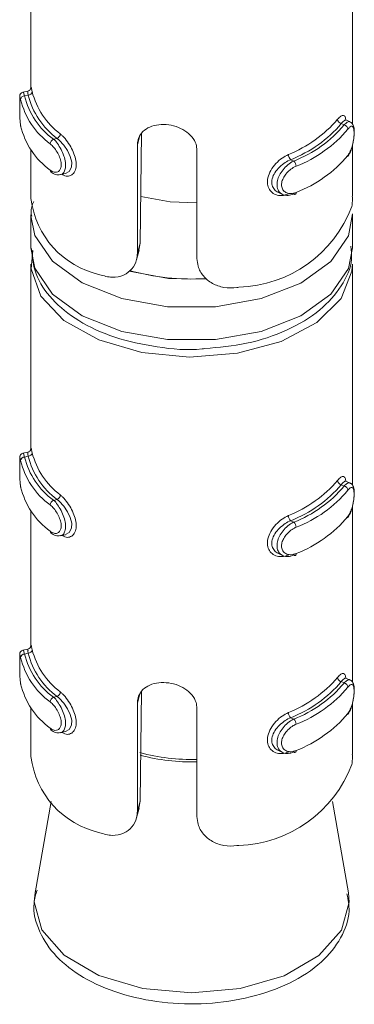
# Model space of a CAD drawing. Header units: millimetres. Extents: x 202 to 1221, y -164 to 1261.
# Tile 3 of 30: x 579 to 587, y -78 to -53. Entities that reach past the tile are written whole.
import ezdxf

# ---------------------------------------------------------------- set-up
doc = ezdxf.new("R2010")
doc.units = ezdxf.units.MM

msp = doc.modelspace()

# ---------------------------------------------------------------- linework, layer by layer
at = {"color": 7, "linetype": 'Continuous', "lineweight": 15}
for p, q in [((579.152, -51.367), (579.152, -54.738)), ((587.152, -55.629), (587.152, -51.248)), ((579.075, -54.805), (578.954, -54.832)), ((579.082, -54.907), (578.995, -54.927)), ((587.094, -55.574), (586.989, -55.525)), ((586.874, -55.614), (586.946, -55.648)), ((579.801, -55.985), (579.714, -56.004)), ((581.905, -55.849), (581.869, -58.586)), ((579.152, -56.267), (579.152, -57.479)), ((581.801, -58.836), (581.801, -56.146)), ((583.283, -56.28), (583.283, -58.97)), ((587.152, -57.423), (587.152, -56.148)), ((585.617, -56.512), (585.689, -56.546)), ((579.89, -56.885), (580.012, -56.858)), ((585.309, -57.329), (585.415, -57.378)), ((579.152, -57.887), (579.152, -58.703)), ((587.152, -58.703), (587.152, -57.887)), ((581.779, -59.006), (581.845, -58.764)), ((581.801, -58.836), (581.869, -58.586)), ((581.869, -58.586), (581.833, -58.761)), ((579.152, -59.112), (579.152, -63.72)), ((587.152, -64.611), (587.152, -59.112)), ((579.075, -63.787), (578.954, -63.814)), ((579.082, -63.889), (578.995, -63.909)), ((586.874, -64.596), (586.946, -64.63)), ((587.094, -64.556), (586.989, -64.507)), ((579.801, -64.967), (579.714, -64.986)), ((587.152, -69.51), (587.152, -65.129)), ((579.152, -65.249), (579.152, -68.619)), ((585.617, -65.494), (585.689, -65.528)), ((579.89, -65.867), (580.012, -65.84)), ((585.309, -66.311), (585.415, -66.36)), ((579.075, -68.686), (578.954, -68.713)), ((579.082, -68.788), (578.995, -68.808)), ((586.874, -69.495), (586.946, -69.529)), ((587.094, -69.455), (586.989, -69.406)), ((581.905, -69.731), (581.869, -72.467)), ((579.801, -69.866), (579.714, -69.885)), ((581.801, -72.717), (581.801, -70.027)), ((587.152, -71.304), (587.152, -70.029)), ((579.152, -70.148), (579.152, -71.36)), ((583.283, -70.161), (583.283, -72.851)), ((585.617, -70.393), (585.689, -70.427)), ((579.89, -70.767), (580.012, -70.739)), ((585.309, -71.21), (585.415, -71.259)), ((579.653, -72.478), (579.254, -74.748)), ((581.801, -72.717), (581.869, -72.467)), ((581.869, -72.467), (581.833, -72.642)), ((587.051, -74.748), (586.651, -72.478)), ((581.779, -72.887), (581.845, -72.645)), ((579.265, -74.691), (579.254, -74.748))]:
    msp.add_line(p, q, dxfattribs=at)
at = {"color": 8, "linetype": 'Continuous', "lineweight": 15}
for p, q in [((581.801, -56.146), (581.856, -55.945)), ((581.801, -70.027), (581.856, -69.827))]:
    msp.add_line(p, q, dxfattribs=at)
at = {"color": 8, "linetype": 'Continuous', "lineweight": 15, "flags": 128}
for points in [[(578.955, -54.838), (578.963, -54.839), (578.986, -54.896), (578.995, -54.927), (578.995, -54.927), (578.995, -54.927)], [(587.152, -57.859), (587.051, -58.404), (586.613, -59.044), (585.868, -59.582), (584.882, -59.969), (583.742, -60.171), (582.55, -60.17), (581.411, -59.966), (580.427, -59.577), (579.685, -59.039), (579.251, -58.397), (579.152, -57.909)], [(579.152, -58.703), (579.251, -59.214), (579.685, -59.855), (580.427, -60.394), (581.411, -60.782), (582.55, -60.986), (583.742, -60.987), (584.882, -60.785), (585.868, -60.398), (586.613, -59.861), (587.051, -59.221), (587.152, -58.703)], [(581.593, -59.288), (582.571, -59.471), (583.53, -59.487)], [(578.955, -63.82), (578.963, -63.821), (578.986, -63.878), (578.995, -63.909), (578.995, -63.909), (578.995, -63.909)], [(578.955, -68.72), (578.963, -68.72), (578.986, -68.777), (578.995, -68.808), (578.995, -68.808), (578.995, -68.808)], [(579.254, -74.748), (579.234, -74.973), (579.424, -75.672), (579.979, -76.303), (580.844, -76.805), (581.936, -77.127), (583.146, -77.239)], [(583.146, -77.239), (584.358, -77.129), (585.451, -76.809), (586.319, -76.309), (586.877, -75.679), (587.071, -74.98), (587.051, -74.748)]]:
    msp.add_lwpolyline(points, dxfattribs=at)
at = {"color": 7, "linetype": 'Continuous', "lineweight": 15, "flags": 128}
for points in [[(586.987, -55.53), (586.96, -55.526), (586.903, -55.575), (586.874, -55.614), (586.874, -55.614), (586.874, -55.614)], [(580.012, -56.857), (580.015, -56.858), (580.107, -56.803), (580.16, -56.7), (580.166, -56.571), (580.132, -56.431), (580.063, -56.288), (579.967, -56.148), (579.852, -56.027), (579.801, -55.985), (579.801, -55.985), (579.801, -55.985)], [(583.283, -57.583), (582.615, -57.557), (581.883, -57.426)], [(585.689, -57.363), (585.701, -57.37), (585.712, -57.374), (585.722, -57.375), (585.731, -57.372), (585.739, -57.365), (585.744, -57.355), (585.747, -57.343), (585.748, -57.328)], [(587.152, -59.112), (587.14, -59.288), (586.87, -59.964), (586.264, -60.563), (585.376, -61.031), (584.288, -61.326), (583.098, -61.421), (581.912, -61.307), (580.838, -60.995), (579.973, -60.514), (579.396, -59.905), (579.157, -59.225), (579.197, -58.768)], [(586.987, -64.512), (586.96, -64.508), (586.903, -64.557), (586.874, -64.596), (586.874, -64.596), (586.874, -64.596)], [(580.012, -65.839), (580.015, -65.839), (580.107, -65.785), (580.16, -65.682), (580.166, -65.553), (580.132, -65.413), (580.063, -65.27), (579.967, -65.13), (579.852, -65.009), (579.801, -64.967), (579.801, -64.967), (579.801, -64.967)], [(585.689, -66.345), (585.701, -66.352), (585.712, -66.356), (585.722, -66.357), (585.731, -66.354), (585.739, -66.347), (585.744, -66.337), (585.747, -66.325), (585.748, -66.31)], [(586.987, -69.411), (586.96, -69.407), (586.903, -69.456), (586.874, -69.495), (586.874, -69.495), (586.874, -69.495)], [(580.012, -70.739), (580.015, -70.739), (580.107, -70.684), (580.16, -70.581), (580.166, -70.452), (580.132, -70.313), (580.063, -70.169), (579.967, -70.029), (579.852, -69.908), (579.801, -69.866), (579.801, -69.866), (579.801, -69.866)], [(585.689, -71.244), (585.701, -71.251), (585.712, -71.255), (585.722, -71.256), (585.731, -71.253), (585.739, -71.246), (585.744, -71.237), (585.747, -71.224), (585.748, -71.209)]]:
    msp.add_lwpolyline(points, dxfattribs=at)
at = {"color": 7, "linetype": 'Continuous', "lineweight": 15}
for centre, radius, start, end in [((579.082, -54.807), 0.0997, 269.9161, 353.6105), ((581.027, -54.347), 1.905, 194.3464, 233.084), ((578.994, -55.026), 0.099, 89.3758, 173.5868), ((580.752, -54.574), 1.908, 193.3409, 234.0917), ((580.805, -54.497), 1.86, 193.3389, 234.0914), ((580.974, -54.423), 1.953, 194.3455, 233.085), ((584.375, -53.435), 3.177, 291.8317, 319.2689), ((586.902, -55.497), 0.12, 185.134, 256.0776), ((580.752, -55.228), 1.908, 193.3409, 234.0917), ((584.406, -53.489), 3.257, 291.8314, 319.2696), ((584.575, -53.658), 3.096, 291.1053, 319.9954), ((584.605, -53.712), 3.176, 291.1058, 319.9953), ((586.919, -55.764), 0.119, 5.2071, 76.7113), ((579.769, -56.128), 0.136, 113.7253, 176.2245), ((579.748, -55.861), 0.135, 293.0497, 356.1129), ((585.733, -56.379), 0.177, 181.6396, 228.7437), ((585.569, -56.679), 0.18, 1.5783, 47.8893), ((584.605, -54.365), 3.176, 291.1058, 319.9953), ((579.687, -56.776), 0.0536, 176.3064, 232.8776), ((581.346, -57.217), 2.209, 186.8047, 257.4299), ((584.223, -56.572), 3.116, 271.8248, 339.276), ((583.139, -53.822), 5.659, 254.3054, 273.5524), ((578.994, -64.008), 0.099, 89.3766, 173.586), ((580.805, -63.479), 1.86, 193.3389, 234.0914), ((579.082, -63.789), 0.0997, 269.9161, 353.6105), ((580.974, -63.405), 1.953, 194.3455, 233.085), ((581.027, -63.328), 1.905, 194.3464, 233.084), ((580.752, -63.556), 1.908, 193.3409, 234.0917), ((580.752, -64.209), 1.908, 193.3409, 234.0917), ((584.375, -62.417), 3.177, 291.8317, 319.2689), ((584.406, -62.471), 3.257, 291.8314, 319.2696), ((584.575, -62.64), 3.096, 291.1053, 319.9954), ((586.902, -64.479), 0.12, 185.134, 256.0776), ((586.919, -64.746), 0.119, 5.2078, 76.7106), ((579.748, -64.842), 0.135, 293.0497, 356.1129), ((584.605, -62.694), 3.176, 291.1058, 319.9953), ((579.769, -65.11), 0.136, 113.7259, 176.2239), ((585.733, -65.361), 0.177, 181.6396, 228.7437), ((584.605, -63.347), 3.176, 291.1058, 319.9953), ((585.569, -65.661), 0.18, 1.5788, 47.8888), ((579.687, -65.758), 0.0536, 176.3064, 232.8776), ((578.994, -68.907), 0.099, 89.3792, 173.5854), ((580.805, -68.379), 1.86, 193.3389, 234.0914), ((579.082, -68.689), 0.0997, 269.9143, 353.6124), ((580.974, -68.305), 1.953, 194.3455, 233.085), ((581.027, -68.228), 1.905, 194.3464, 233.084), ((580.752, -68.455), 1.908, 193.3409, 234.0917), ((580.752, -69.109), 1.908, 193.3409, 234.0917), ((584.375, -67.316), 3.177, 291.8317, 319.2689), ((584.406, -67.37), 3.257, 291.8314, 319.2696), ((584.575, -67.539), 3.096, 291.1053, 319.9954), ((586.902, -69.379), 0.12, 185.1323, 256.0792), ((586.919, -69.645), 0.119, 5.2085, 76.7083), ((579.748, -69.742), 0.135, 293.0482, 356.1145), ((584.605, -67.593), 3.176, 291.1058, 319.9953), ((579.769, -70.01), 0.136, 113.728, 176.2232), ((585.733, -70.261), 0.177, 181.6384, 228.7449), ((584.605, -68.246), 3.176, 291.1058, 319.9953), ((585.569, -70.561), 0.18, 1.5795, 47.8871), ((579.687, -70.657), 0.0536, 176.3019, 232.8849), ((581.346, -71.098), 2.209, 186.8047, 257.4299), ((584.223, -70.453), 3.116, 271.8248, 339.276)]:
    msp.add_arc(centre, radius, start, end, dxfattribs=at)
at = {"color": 8, "linetype": 'Continuous', "lineweight": 15}
for centre, radius, start, end in [((583.141, -66.495), 4.935, 254.9829, 271.6455), ((583.141, -66.543), 4.948, 255.1535, 271.6388)]:
    msp.add_arc(centre, radius, start, end, dxfattribs=at)
at = {"color": 7, "linetype": 'Continuous', "lineweight": 15}
for points, knots in [([(578.954, -54.833), (578.953, -54.833), (578.94, -54.833), (578.919, -54.846), (578.898, -54.864), (578.886, -54.884), (578.879, -54.901), (578.876, -54.915), (578.874, -54.929), (578.873, -54.94), (578.873, -54.958), (578.873, -54.966)], [0, 0, 0, 0, 0.020057, 0.156668, 0.267986, 0.364144, 0.447407, 0.524091, 0.622501, 0.816716, 1, 1, 1, 1]), ([(579.082, -54.907), (579.082, -54.907), (579.072, -54.876), (579.076, -54.821), (579.076, -54.811), (579.076, -54.806)], [0, 0, 0, 0, 0.0001574, 0.4806616, 1, 1, 1, 1]), ([(579.152, -54.748), (579.152, -54.74), (579.152, -54.723), (579.152, -54.717), (579.152, -54.724), (579.15, -54.734), (579.144, -54.752), (579.13, -54.774), (579.106, -54.795), (579.085, -54.801), (579.075, -54.804)], [0, 0, 0, 0, 0.230907, 0.477405, 0.558887, 0.624556, 0.689676, 0.784628, 0.896338, 1, 1, 1, 1]), ([(579.153, -54.738), (579.153, -54.724), (579.153, -54.692), (579.161, -54.721), (579.175, -54.787), (579.181, -54.819)], [0, 0, 0, 0, 0.28734, 0.66315, 1, 1, 1, 1]), ([(578.873, -54.966), (578.873, -54.985), (578.872, -55.025), (578.872, -55.139), (578.872, -55.277), (578.874, -55.429), (578.881, -55.573), (578.892, -55.643), (578.897, -55.676)], [0, 0, 0, 0, 0.1487061, 0.3058445, 0.470135, 0.639651, 0.8264775, 1, 1, 1, 1]), ([(578.873, -54.966), (578.873, -54.968), (578.872, -54.981), (578.872, -55.044), (578.872, -55.151), (578.872, -55.29), (578.875, -55.435), (578.881, -55.571), (578.891, -55.635), (578.896, -55.668)], [0, 0, 0, 0, 0.026838, 0.173545, 0.324394, 0.485872, 0.655865, 0.827486, 1, 1, 1, 1]), ([(586.783, -55.508), (586.796, -55.493), (586.838, -55.443), (586.899, -55.402), (586.951, -55.416), (586.979, -55.463), (586.985, -55.517), (586.987, -55.53)], [0, 0, 0, 0, 0.126013, 0.405369, 0.6708, 0.921216, 1, 1, 1, 1]), ([(587.026, -56.435), (587.038, -56.421), (587.079, -56.373), (587.132, -56.241), (587.175, -56.071), (587.197, -55.904), (587.198, -55.754), (587.177, -55.659), (587.134, -55.591), (587.101, -55.58), (587.093, -55.577)], [0, 0, 0, 0, 0.071673, 0.248639, 0.40617, 0.552005, 0.706951, 0.877171, 0.971468, 1, 1, 1, 1]), ([(581.801, -56.146), (581.804, -56.103), (581.813, -55.994), (581.894, -55.842), (582.053, -55.713), (582.269, -55.641), (582.517, -55.63), (582.766, -55.679), (582.991, -55.784), (583.167, -55.936), (583.267, -56.11), (583.278, -56.23), (583.283, -56.28)], [0, 0, 0, 0, 0.067542, 0.172851, 0.279382, 0.387322, 0.49468, 0.600404, 0.705958, 0.813031, 0.921038, 1, 1, 1, 1]), ([(587.038, -56.406), (587.044, -56.397), (587.07, -56.361), (587.112, -56.278), (587.152, -56.152), (587.179, -56.021), (587.193, -55.896), (587.192, -55.787), (587.176, -55.708), (587.143, -55.675), (587.097, -55.686), (587.057, -55.731), (587.038, -55.753)], [0, 0, 0, 0, 0.037288, 0.149824, 0.256278, 0.356419, 0.453445, 0.553209, 0.660002, 0.772426, 0.885918, 1, 1, 1, 1]), ([(579.633, -56.773), (579.643, -56.78), (579.681, -56.808), (579.748, -56.833), (579.822, -56.822), (579.877, -56.772), (579.906, -56.69), (579.905, -56.58), (579.87, -56.45), (579.805, -56.319), (579.722, -56.2), (579.663, -56.146), (579.633, -56.12)], [0, 0, 0, 0, 0.03728, 0.149826, 0.256283, 0.356425, 0.453446, 0.55321, 0.659996, 0.772416, 0.885917, 1, 1, 1, 1]), ([(585.557, -57.364), (585.531, -57.374), (585.449, -57.405), (585.314, -57.411), (585.176, -57.36), (585.079, -57.26), (585.03, -57.124), (585.039, -56.958), (585.112, -56.776), (585.24, -56.605), (585.397, -56.466), (585.505, -56.411), (585.557, -56.384)], [0, 0, 0, 0, 0.0499697, 0.1607262, 0.2659758, 0.3652577, 0.4629721, 0.565669, 0.6760254, 0.789422, 0.9004697, 1, 1, 1, 1]), ([(585.617, -56.512), (585.617, -56.512), (585.57, -56.529), (585.475, -56.581), (585.333, -56.691), (585.216, -56.831), (585.148, -56.981), (585.14, -57.121), (585.187, -57.234), (585.249, -57.304), (585.3, -57.32), (585.312, -57.324)], [0, 0, 0, 0, 0.00005, 0.132914, 0.280756, 0.42998, 0.572902, 0.704759, 0.830791, 0.960543, 1, 1, 1, 1]), ([(585.689, -57.363), (585.689, -57.363), (585.647, -57.387), (585.547, -57.409), (585.422, -57.392), (585.324, -57.32), (585.273, -57.207), (585.272, -57.071), (585.315, -56.929), (585.396, -56.789), (585.51, -56.663), (585.611, -56.584), (585.676, -56.554), (585.689, -56.546), (585.689, -56.546)], [0, 0, 0, 0, 0.000038, 0.112226, 0.224492, 0.337099, 0.445585, 0.547539, 0.646169, 0.746782, 0.852418, 0.963233, 0.999962, 1, 1, 1, 1]), ([(579.658, -56.815), (579.674, -56.829), (579.722, -56.87), (579.808, -56.899), (579.867, -56.884), (579.887, -56.879)], [0, 0, 0, 0, 0.258976, 0.754042, 1, 1, 1, 1]), ([(585.748, -56.674), (585.735, -56.68), (585.683, -56.704), (585.593, -56.765), (585.494, -56.864), (585.423, -56.975), (585.385, -57.088), (585.386, -57.197), (585.432, -57.289), (585.517, -57.347), (585.628, -57.366), (585.708, -57.34), (585.748, -57.328)], [0, 0, 0, 0, 0.03729, 0.149823, 0.256282, 0.356421, 0.453446, 0.553205, 0.659992, 0.772408, 0.885902, 1, 1, 1, 1]), ([(579.221, -57.549), (579.184, -57.637), (579.135, -57.758), (579.164, -57.881), (579.171, -57.914)], [0, 0, 0, 0, 0.728684, 1, 1, 1, 1]), ([(587.138, -57.675), (587.143, -57.634), (587.153, -57.565), (587.149, -57.464), (587.148, -57.423)], [0, 0, 0, 0, 0.593463, 1, 1, 1, 1]), ([(579.169, -58.719), (579.189, -58.935), (579.231, -59.391), (579.661, -60.012), (580.323, -60.548), (581.221, -60.96), (582.278, -61.185), (583.068, -61.265), (583.455, -61.214), (583.476, -61.211)], [0, 0, 0, 0, 0.141781, 0.29979, 0.464713, 0.638411, 0.814396, 0.989982, 1, 1, 1, 1]), ([(583.476, -61.211), (583.828, -61.179), (584.555, -61.112), (585.547, -60.775), (586.359, -60.289), (586.892, -59.683), (587.161, -59.117), (587.123, -58.775), (587.11, -58.666)], [0, 0, 0, 0, 0.182065, 0.376348, 0.573164, 0.752071, 0.92125, 1, 1, 1, 1]), ([(580.865, -59.373), (580.967, -59.403), (581.173, -59.464), (581.464, -59.402), (581.678, -59.239), (581.787, -59.035), (581.797, -58.891), (581.801, -58.836)], [0, 0, 0, 0, 0.227115, 0.454906, 0.667251, 0.872125, 1, 1, 1, 1]), ([(583.283, -58.97), (583.289, -59.035), (583.302, -59.189), (583.429, -59.414), (583.655, -59.603), (583.951, -59.706), (584.184, -59.709), (584.308, -59.689), (584.322, -59.687)], [0, 0, 0, 0, 0.147078, 0.351356, 0.555308, 0.760046, 0.971385, 1, 1, 1, 1]), ([(578.954, -63.815), (578.953, -63.815), (578.94, -63.815), (578.919, -63.828), (578.898, -63.846), (578.886, -63.866), (578.879, -63.883), (578.876, -63.897), (578.874, -63.911), (578.873, -63.922), (578.873, -63.94), (578.873, -63.948)], [0, 0, 0, 0, 0.020057, 0.156668, 0.267986, 0.364144, 0.447407, 0.524091, 0.622501, 0.816716, 1, 1, 1, 1]), ([(579.082, -63.889), (579.082, -63.889), (579.072, -63.858), (579.076, -63.803), (579.076, -63.793), (579.076, -63.788)], [0, 0, 0, 0, 0.000157, 0.480659, 1, 1, 1, 1]), ([(579.152, -63.73), (579.152, -63.722), (579.152, -63.705), (579.152, -63.699), (579.152, -63.706), (579.15, -63.716), (579.144, -63.734), (579.13, -63.756), (579.106, -63.777), (579.085, -63.783), (579.075, -63.786)], [0, 0, 0, 0, 0.230907, 0.477405, 0.558887, 0.624556, 0.689676, 0.784628, 0.896338, 1, 1, 1, 1]), ([(579.153, -63.72), (579.153, -63.706), (579.153, -63.673), (579.161, -63.703), (579.175, -63.769), (579.181, -63.801)], [0, 0, 0, 0, 0.28734, 0.66315, 1, 1, 1, 1]), ([(578.873, -63.948), (578.873, -63.967), (578.872, -64.007), (578.872, -64.121), (578.872, -64.259), (578.874, -64.411), (578.881, -64.555), (578.892, -64.625), (578.897, -64.658)], [0, 0, 0, 0, 0.1487061, 0.3058445, 0.470135, 0.639651, 0.8264775, 1, 1, 1, 1]), ([(578.873, -63.948), (578.873, -63.95), (578.872, -63.963), (578.872, -64.026), (578.872, -64.133), (578.872, -64.271), (578.875, -64.416), (578.881, -64.553), (578.891, -64.617), (578.896, -64.65)], [0, 0, 0, 0, 0.026838, 0.173545, 0.324394, 0.485872, 0.655865, 0.827486, 1, 1, 1, 1]), ([(586.783, -64.49), (586.796, -64.475), (586.838, -64.425), (586.899, -64.384), (586.951, -64.398), (586.979, -64.445), (586.985, -64.499), (586.987, -64.511)], [0, 0, 0, 0, 0.126013, 0.405369, 0.6708, 0.921216, 1, 1, 1, 1]), ([(587.026, -65.417), (587.038, -65.403), (587.079, -65.354), (587.132, -65.223), (587.175, -65.053), (587.197, -64.886), (587.198, -64.736), (587.177, -64.64), (587.134, -64.573), (587.101, -64.562), (587.093, -64.559)], [0, 0, 0, 0, 0.071673, 0.248639, 0.40617, 0.552005, 0.706951, 0.877171, 0.971468, 1, 1, 1, 1]), ([(587.038, -65.388), (587.044, -65.379), (587.07, -65.343), (587.112, -65.26), (587.152, -65.133), (587.179, -65.002), (587.193, -64.878), (587.192, -64.769), (587.176, -64.69), (587.143, -64.657), (587.097, -64.668), (587.057, -64.713), (587.038, -64.735)], [0, 0, 0, 0, 0.037288, 0.149824, 0.256278, 0.356419, 0.453445, 0.553209, 0.660002, 0.772426, 0.885918, 1, 1, 1, 1]), ([(579.633, -65.755), (579.643, -65.762), (579.681, -65.79), (579.748, -65.815), (579.822, -65.804), (579.877, -65.754), (579.906, -65.672), (579.905, -65.562), (579.87, -65.432), (579.805, -65.301), (579.722, -65.182), (579.663, -65.128), (579.633, -65.101)], [0, 0, 0, 0, 0.03728, 0.149826, 0.256283, 0.356425, 0.453446, 0.55321, 0.659996, 0.772416, 0.885917, 1, 1, 1, 1]), ([(585.557, -66.346), (585.531, -66.356), (585.449, -66.387), (585.314, -66.393), (585.176, -66.342), (585.079, -66.242), (585.03, -66.106), (585.039, -65.94), (585.112, -65.758), (585.24, -65.587), (585.397, -65.448), (585.505, -65.393), (585.557, -65.366)], [0, 0, 0, 0, 0.0499697, 0.1607262, 0.2659758, 0.3652577, 0.4629721, 0.565669, 0.6760254, 0.789422, 0.9004697, 1, 1, 1, 1]), ([(585.617, -65.494), (585.617, -65.494), (585.57, -65.51), (585.475, -65.563), (585.333, -65.673), (585.216, -65.813), (585.148, -65.963), (585.14, -66.103), (585.187, -66.216), (585.249, -66.286), (585.3, -66.302), (585.312, -66.306)], [0, 0, 0, 0, 0.00005, 0.132914, 0.280756, 0.42998, 0.572902, 0.704759, 0.830791, 0.960543, 1, 1, 1, 1]), ([(585.689, -66.345), (585.689, -66.345), (585.647, -66.369), (585.547, -66.391), (585.422, -66.374), (585.324, -66.302), (585.273, -66.189), (585.272, -66.053), (585.315, -65.911), (585.396, -65.771), (585.51, -65.645), (585.611, -65.566), (585.676, -65.536), (585.689, -65.528), (585.689, -65.528)], [0, 0, 0, 0, 0.000038, 0.112226, 0.224492, 0.337099, 0.445585, 0.547539, 0.646169, 0.746782, 0.852418, 0.963233, 0.999962, 1, 1, 1, 1]), ([(579.658, -65.797), (579.674, -65.811), (579.722, -65.852), (579.808, -65.881), (579.867, -65.866), (579.887, -65.861)], [0, 0, 0, 0, 0.258976, 0.754042, 1, 1, 1, 1]), ([(585.748, -65.656), (585.735, -65.662), (585.683, -65.686), (585.593, -65.747), (585.494, -65.846), (585.423, -65.957), (585.385, -66.07), (585.386, -66.179), (585.432, -66.271), (585.517, -66.329), (585.628, -66.348), (585.708, -66.322), (585.748, -66.31)], [0, 0, 0, 0, 0.03729, 0.149823, 0.256282, 0.356421, 0.453446, 0.553205, 0.659992, 0.772408, 0.885902, 1, 1, 1, 1]), ([(578.954, -68.714), (578.953, -68.714), (578.94, -68.715), (578.919, -68.727), (578.898, -68.746), (578.886, -68.765), (578.879, -68.782), (578.876, -68.796), (578.874, -68.81), (578.873, -68.821), (578.873, -68.839), (578.873, -68.847)], [0, 0, 0, 0, 0.020057, 0.156666, 0.267993, 0.364137, 0.447399, 0.52411, 0.622505, 0.816718, 1, 1, 1, 1]), ([(579.082, -68.788), (579.082, -68.788), (579.072, -68.757), (579.076, -68.705), (579.074, -68.673), (579.08, -68.703), (579.083, -68.718)], [0, 0, 0, 0, 0.000101, 0.30915, 0.652954, 1, 1, 1, 1]), ([(579.152, -68.629), (579.152, -68.621), (579.152, -68.605), (579.152, -68.598), (579.152, -68.605), (579.15, -68.616), (579.144, -68.633), (579.13, -68.655), (579.106, -68.676), (579.085, -68.682), (579.075, -68.685)], [0, 0, 0, 0, 0.2309099, 0.4774031, 0.5588861, 0.6245563, 0.6896794, 0.7846281, 0.8963343, 1, 1, 1, 1]), ([(579.153, -68.619), (579.153, -68.605), (579.153, -68.573), (579.161, -68.603), (579.175, -68.669), (579.181, -68.7)], [0, 0, 0, 0, 0.287336, 0.663147, 1, 1, 1, 1]), ([(578.873, -68.847), (578.873, -68.867), (578.872, -68.906), (578.872, -69.02), (578.872, -69.158), (578.874, -69.31), (578.881, -69.454), (578.892, -69.524), (578.897, -69.558)], [0, 0, 0, 0, 0.148706, 0.305845, 0.470131, 0.639651, 0.826477, 1, 1, 1, 1]), ([(578.873, -68.847), (578.873, -68.849), (578.872, -68.863), (578.872, -68.925), (578.872, -69.032), (578.872, -69.171), (578.875, -69.316), (578.881, -69.452), (578.891, -69.517), (578.896, -69.549)], [0, 0, 0, 0, 0.026835, 0.173541, 0.324399, 0.485869, 0.655866, 0.827486, 1, 1, 1, 1]), ([(586.783, -69.389), (586.796, -69.374), (586.838, -69.324), (586.899, -69.283), (586.951, -69.298), (586.979, -69.344), (586.985, -69.398), (586.987, -69.411)], [0, 0, 0, 0, 0.126014, 0.405371, 0.670799, 0.921216, 1, 1, 1, 1]), ([(581.801, -70.027), (581.804, -69.984), (581.813, -69.875), (581.894, -69.723), (582.053, -69.594), (582.269, -69.522), (582.517, -69.511), (582.766, -69.56), (582.991, -69.665), (583.167, -69.818), (583.267, -69.991), (583.278, -70.111), (583.283, -70.161)], [0, 0, 0, 0, 0.067545, 0.17285, 0.279383, 0.387322, 0.49468, 0.600403, 0.705957, 0.813029, 0.921036, 1, 1, 1, 1]), ([(587.026, -70.316), (587.038, -70.302), (587.079, -70.254), (587.132, -70.122), (587.175, -69.952), (587.197, -69.785), (587.198, -69.635), (587.177, -69.54), (587.134, -69.472), (587.101, -69.461), (587.093, -69.459)], [0, 0, 0, 0, 0.071672, 0.24864, 0.406166, 0.552005, 0.706951, 0.877174, 0.971468, 1, 1, 1, 1]), ([(587.038, -70.288), (587.044, -70.279), (587.07, -70.243), (587.112, -70.159), (587.152, -70.033), (587.179, -69.902), (587.193, -69.777), (587.192, -69.668), (587.176, -69.59), (587.143, -69.556), (587.097, -69.567), (587.057, -69.612), (587.038, -69.634)], [0, 0, 0, 0, 0.037288, 0.149823, 0.25628, 0.356416, 0.453445, 0.553212, 0.660002, 0.772426, 0.885918, 1, 1, 1, 1]), ([(579.633, -70.654), (579.643, -70.661), (579.681, -70.689), (579.748, -70.714), (579.822, -70.703), (579.877, -70.654), (579.906, -70.572), (579.905, -70.461), (579.87, -70.332), (579.805, -70.2), (579.722, -70.081), (579.663, -70.028), (579.633, -70.001)], [0, 0, 0, 0, 0.03728, 0.149825, 0.256285, 0.356423, 0.453446, 0.553213, 0.659996, 0.772417, 0.885917, 1, 1, 1, 1]), ([(585.557, -71.246), (585.531, -71.255), (585.449, -71.286), (585.314, -71.292), (585.176, -71.241), (585.079, -71.142), (585.03, -71.006), (585.039, -70.839), (585.112, -70.657), (585.24, -70.487), (585.397, -70.348), (585.505, -70.292), (585.557, -70.266)], [0, 0, 0, 0, 0.0499699, 0.1607257, 0.265974, 0.3652575, 0.4629718, 0.5656707, 0.6760252, 0.7894218, 0.9004694, 1, 1, 1, 1]), ([(585.617, -70.393), (585.617, -70.393), (585.57, -70.41), (585.475, -70.463), (585.333, -70.572), (585.216, -70.712), (585.148, -70.862), (585.14, -71.003), (585.187, -71.115), (585.249, -71.185), (585.3, -71.201), (585.312, -71.205)], [0, 0, 0, 0, 0.00005, 0.132914, 0.280756, 0.42998, 0.572907, 0.704758, 0.830792, 0.960547, 1, 1, 1, 1]), ([(585.689, -71.244), (585.689, -71.244), (585.647, -71.268), (585.547, -71.29), (585.422, -71.274), (585.324, -71.201), (585.273, -71.088), (585.272, -70.952), (585.315, -70.81), (585.396, -70.67), (585.51, -70.544), (585.611, -70.465), (585.676, -70.435), (585.689, -70.427), (585.689, -70.427)], [0, 0, 0, 0, 0.000038, 0.112227, 0.224491, 0.337098, 0.445587, 0.547539, 0.646171, 0.746782, 0.852417, 0.963233, 0.999962, 1, 1, 1, 1]), ([(579.658, -70.696), (579.674, -70.71), (579.722, -70.751), (579.808, -70.78), (579.867, -70.766), (579.887, -70.761)], [0, 0, 0, 0, 0.258977, 0.754045, 1, 1, 1, 1]), ([(585.748, -70.556), (585.735, -70.562), (585.683, -70.585), (585.593, -70.646), (585.494, -70.745), (585.423, -70.856), (585.385, -70.969), (585.386, -71.078), (585.432, -71.171), (585.517, -71.229), (585.628, -71.247), (585.708, -71.222), (585.748, -71.209)], [0, 0, 0, 0, 0.03729, 0.149823, 0.256285, 0.356419, 0.453444, 0.553209, 0.659991, 0.772408, 0.885901, 1, 1, 1, 1]), ([(587.138, -71.556), (587.143, -71.515), (587.153, -71.446), (587.149, -71.345), (587.148, -71.304)], [0, 0, 0, 0, 0.593465, 1, 1, 1, 1]), ([(580.865, -73.254), (580.967, -73.285), (581.173, -73.345), (581.464, -73.283), (581.678, -73.121), (581.787, -72.916), (581.797, -72.772), (581.801, -72.717)], [0, 0, 0, 0, 0.227115, 0.454905, 0.667249, 0.872123, 1, 1, 1, 1]), ([(583.283, -72.851), (583.289, -72.916), (583.302, -73.07), (583.429, -73.295), (583.655, -73.484), (583.951, -73.588), (584.184, -73.591), (584.308, -73.57), (584.322, -73.568)], [0, 0, 0, 0, 0.147078, 0.351358, 0.555309, 0.760046, 0.971385, 1, 1, 1, 1]), ([(579.303, -74.682), (579.272, -74.788), (579.172, -75.13), (579.335, -75.729), (579.759, -76.361), (580.442, -76.885), (581.343, -77.277), (582.406, -77.5), (583.533, -77.532), (584.632, -77.369), (585.619, -77.019), (586.392, -76.513), (586.885, -75.896), (587.115, -75.289), (587.043, -74.918), (587.015, -74.776)], [0, 0, 0, 0, 0.035854, 0.115282, 0.193246, 0.274938, 0.360908, 0.447834, 0.534568, 0.621474, 0.709003, 0.797781, 0.877462, 0.953012, 1, 1, 1, 1])]:
    msp.add_open_spline(points, degree=3, knots=knots, dxfattribs=at)
at = {"color": 8, "linetype": 'Continuous', "lineweight": 15}
for points, knots in [([(578.896, -55.014), (578.894, -55.006), (578.887, -54.97), (578.879, -54.934), (578.874, -54.926), (578.873, -54.954), (578.873, -54.966)], [0, 0, 0, 0, 0.110081, 0.442402, 0.756717, 1, 1, 1, 1]), ([(586.946, -55.648), (586.946, -55.648), (586.971, -55.617), (587.026, -55.576), (587.075, -55.556), (587.092, -55.575), (587.093, -55.577)], [0, 0, 0, 0, 0.0001685, 0.471916, 0.9439855, 1, 1, 1, 1]), ([(579.714, -56.004), (579.714, -56.004), (579.756, -56.028), (579.809, -56.109), (579.907, -56.253), (579.977, -56.419), (580.015, -56.581), (580.017, -56.718), (579.984, -56.818), (579.938, -56.875), (579.9, -56.878), (579.888, -56.879)], [0, 0, 0, 0, 0.0000474, 0.1417825, 0.2836309, 0.4259095, 0.562976, 0.6917946, 0.8164035, 0.9435303, 1, 1, 1, 1]), ([(579.883, -55.87), (579.901, -55.886), (579.961, -55.938), (580.062, -56.058), (580.167, -56.229), (580.243, -56.406), (580.281, -56.581), (580.275, -56.74), (580.217, -56.865), (580.117, -56.927), (580.014, -56.93), (579.952, -56.89), (579.93, -56.876)], [0, 0, 0, 0, 0.052181, 0.167839, 0.277751, 0.381439, 0.48348, 0.590727, 0.705968, 0.824391, 0.940356, 1, 1, 1, 1]), ([(578.896, -63.996), (578.894, -63.988), (578.887, -63.952), (578.879, -63.915), (578.874, -63.908), (578.873, -63.936), (578.873, -63.948)], [0, 0, 0, 0, 0.110081, 0.442402, 0.756717, 1, 1, 1, 1]), ([(586.946, -64.63), (586.946, -64.63), (586.971, -64.599), (587.026, -64.558), (587.075, -64.538), (587.092, -64.557), (587.093, -64.559)], [0, 0, 0, 0, 0.0001685, 0.471916, 0.9439855, 1, 1, 1, 1]), ([(579.883, -64.852), (579.901, -64.868), (579.961, -64.92), (580.062, -65.04), (580.167, -65.211), (580.243, -65.388), (580.281, -65.562), (580.275, -65.722), (580.217, -65.847), (580.117, -65.909), (580.014, -65.912), (579.952, -65.872), (579.93, -65.858)], [0, 0, 0, 0, 0.052181, 0.167839, 0.277751, 0.381439, 0.48348, 0.590727, 0.705968, 0.824391, 0.940356, 1, 1, 1, 1]), ([(579.714, -64.986), (579.714, -64.986), (579.756, -65.01), (579.809, -65.091), (579.907, -65.235), (579.977, -65.401), (580.015, -65.563), (580.017, -65.7), (579.984, -65.8), (579.938, -65.857), (579.9, -65.86), (579.888, -65.861)], [0, 0, 0, 0, 0.0000474, 0.1417825, 0.2836309, 0.4259095, 0.562976, 0.6917946, 0.8164035, 0.9435303, 1, 1, 1, 1]), ([(578.896, -68.896), (578.894, -68.887), (578.887, -68.851), (578.879, -68.815), (578.874, -68.807), (578.873, -68.835), (578.873, -68.847)], [0, 0, 0, 0, 0.11008, 0.442401, 0.756725, 1, 1, 1, 1]), ([(586.946, -69.529), (586.946, -69.529), (586.971, -69.498), (587.026, -69.458), (587.075, -69.437), (587.092, -69.456), (587.093, -69.458)], [0, 0, 0, 0, 0.000169, 0.471916, 0.943978, 1, 1, 1, 1]), ([(579.883, -69.751), (579.901, -69.767), (579.961, -69.819), (580.062, -69.939), (580.167, -70.11), (580.243, -70.288), (580.281, -70.462), (580.275, -70.622), (580.217, -70.746), (580.117, -70.808), (580.014, -70.811), (579.952, -70.771), (579.93, -70.758)], [0, 0, 0, 0, 0.052182, 0.167839, 0.27775, 0.381438, 0.483479, 0.590728, 0.705969, 0.824391, 0.940356, 1, 1, 1, 1]), ([(579.714, -69.885), (579.714, -69.885), (579.756, -69.909), (579.809, -69.99), (579.907, -70.134), (579.977, -70.301), (580.015, -70.462), (580.017, -70.6), (579.984, -70.699), (579.938, -70.756), (579.9, -70.759), (579.888, -70.76)], [0, 0, 0, 0, 0.000047, 0.141783, 0.28363, 0.425911, 0.56298, 0.691793, 0.816404, 0.943529, 1, 1, 1, 1])]:
    msp.add_open_spline(points, degree=3, knots=knots, dxfattribs=at)

doc.saveas('drawing.dxf')
